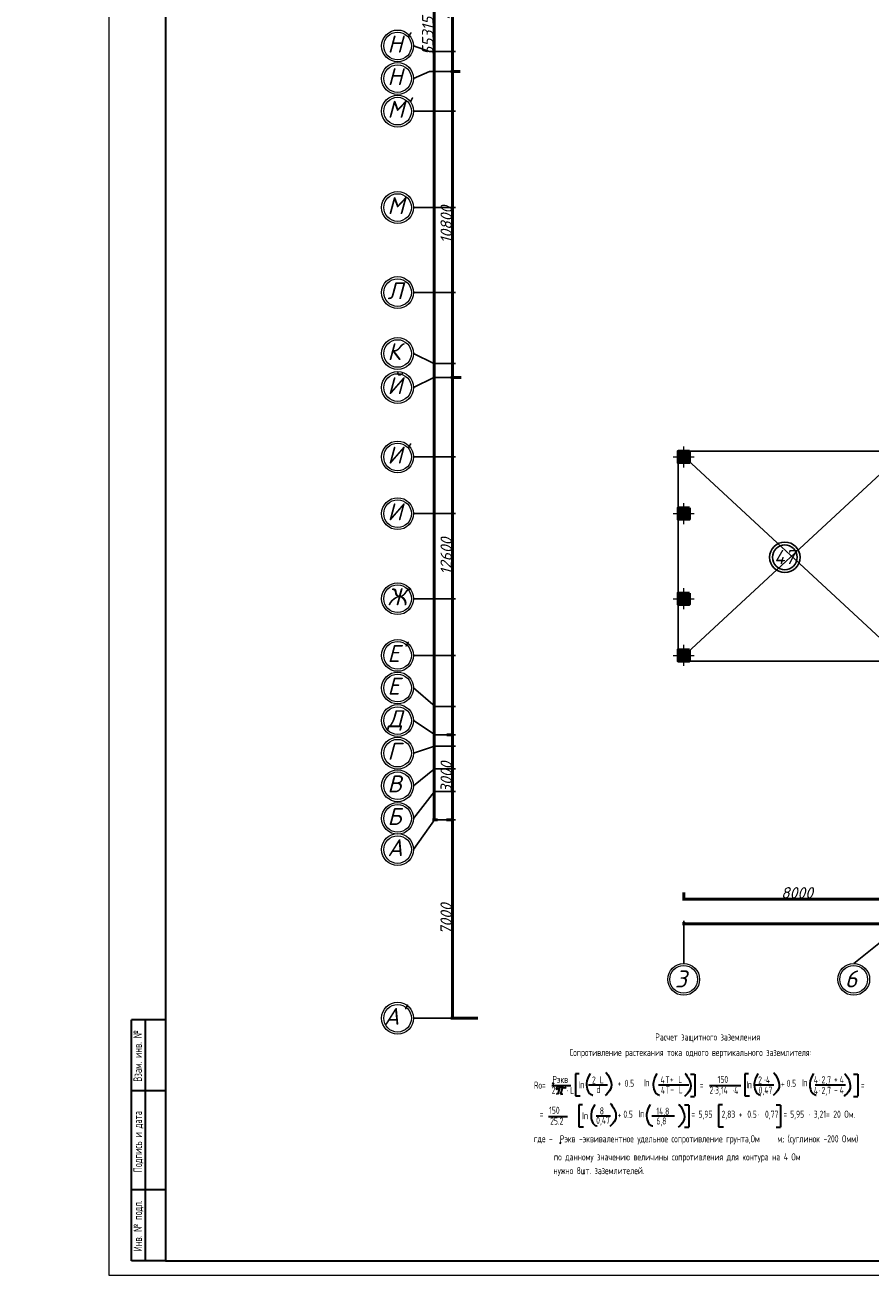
# Model space of a CAD drawing. Header units: millimetres. Extents: x 473009 to 2502882, y 456217 to 1153743.
# Tile 31 of 124: x 1278403 to 1308226, y 456769 to 500867. Entities that reach past the tile are written whole.
import ezdxf

# ---------------------------------------------------------------- set-up
doc = ezdxf.new("R2010")
doc.units = ezdxf.units.MM
doc.layers.add('kolonn', color=7, linetype='Continuous')
doc.layers.add('os', color=3, linetype='Continuous')
doc.layers.add('STR. Таблицы(Tables).0', color=7, linetype='Continuous', lineweight=20)
doc.layers.add('ЭМ', color=240, linetype='Continuous', lineweight=20)
doc.styles.add('SPDS', font='spds.shx', dxfattribs={"width": 0.8, "height": 250})
doc.styles.add('SPDS1', font='spds.shx', dxfattribs={"width": 0.8})
doc.styles.get("Standard").update_dxf_attribs({"font": 'isocpeui.ttf'})
doc.dimstyles.new('ISO-25', dxfattribs={"dimtxt": 400, "dimasz": 100, "dimexe": 50, "dimexo": 50, "dimgap": 20, "dimtad": 1, "dimdec": 0, "dimtxsty": 'Standard', "dimblk": 'ARCHTICK', "dimcen": 20, "dimclrd": 1, "dimclre": 1, "dimadec": 0, "dimazin": 0, "dimtfac": 1, "dimtdec": 0, "dimtmove": 0, "dimatfit": 3, "dimldrblk": 'ARCHTICK', "dimfxl": 1, "dimarcsym": 0})

# ---------------------------------------------------------------- blocks, each defined once
blk = doc.blocks.new('ghsdd')
at = {"ltscale": 50}
h = blk.add_hatch(color=256, dxfattribs=at)
h.paths.add_polyline_path([(0, 200), (-200, 200), (-200, 0), (0, 0)])
h.paths.add_polyline_path([(200, 0), (200, 200), (0, 200), (0, 0)])
h.paths.add_polyline_path([(0, 0), (-200, 0), (-200, -200), (0, -200)])
h.paths.add_polyline_path([(0, 0), (0, -200), (200, -200), (200, 0)])
at = {"lineweight": 0}
for p, q in [((0, -374), (0, 374)), ((-374, 0), (374, 0))]:
    blk.add_line(p, q, dxfattribs=at)
at = {"lineweight": 50, "ltscale": 50}
blk.add_lwpolyline([(200, 200), (200, -200), (-200, -200), (-200, 200), (200, 200)], dxfattribs=at)
blk = doc.blocks.new('1231234431252433')
at = {"layer": 'ЭМ', "color": 0, "lineweight": 30, "ltscale": 0.5}
for p, q in [((289242, 196022), (288042, 196022)), ((288042, 187522), (288042, 196022)), ((288542, 187522), (288542, 196022)), ((289242, 193522), (288042, 193522)), ((289242, 190022), (288042, 190022)), ((289242, 187522), (288042, 187522))]:
    blk.add_line(p, q, dxfattribs=at)
at = {"layer": 'ЭМ', "color": 0, "lineweight": 20, "ltscale": 0.5}
blk.add_lwpolyline([(287242, 187022), (413342, 187022), (413342, 269622), (287242, 269622)], close=True, dxfattribs=at)
at = {"layer": 'ЭМ', "color": 0, "lineweight": 30, "ltscale": 0.5}
blk.add_lwpolyline([(289242, 187522), (412842, 187522), (412842, 269122), (289242, 269122)], close=True, dxfattribs=at)
at = {"layer": 'ЭМ', "color": 0, "lineweight": 25, "ltscale": 100, "char_height": 300, "attachment_point": 2, "rotation": 90, "style": 'SPDS'}
for s, insert, width in [('Взам. инв. №', (288114, 194750), 3195.67), ('Подпись и дата', (288117, 191724), 4339.48), ('Инв. № подл.', (288117, 188754), 4141.5)]:
    blk.add_mtext(s, dxfattribs=dict(at, insert=insert, width=width))
blk = doc.blocks.new('_ArchTick')
at = {"color": 0, "linetype": 'ByBlock', "const_width": 0.15}
blk.add_lwpolyline([(-0.5, -0.5), (0.5, 0.5)], dxfattribs=at)
blk = doc.blocks.new('*D51')
at = {"color": 1, "lineweight": -2, "transparency": 16777216}
for p, q in [((138549, 27470), (138797, 27470)), ((138747, 24470), (138747, 27470)), ((138539, 24470), (138797, 24470))]:
    blk.add_line(p, q, dxfattribs=at)
at = {"layer": 'Defpoints', "color": 0, "lineweight": 50, "transparency": 16777216}
for p in [(138499, 27470), (138747, 27470), (138489, 24470)]:
    blk.add_point(p, dxfattribs=at)
at = {"color": 1, "lineweight": -2, "transparency": 16777216, "xscale": 100, "yscale": 100, "zscale": 100}
for p, rotation in [((138747, 27470), 90), ((138747, 24470), 270)]:
    blk.add_blockref('_ArchTick', p, dxfattribs=dict(at, rotation=rotation))
at = {"color": 0, "transparency": 16777216, "insert": (138527, 25970), "char_height": 400, "attachment_point": 5, "rotation": 90}
blk.add_mtext('3000', dxfattribs=at)
blk = doc.blocks.new('*D52')
at = {"color": 1, "lineweight": -2, "transparency": 16777216}
for p, q in [((139056, 40070), (138697, 40070)), ((138747, 27470), (138747, 40070)), ((138549, 27470), (138797, 27470))]:
    blk.add_line(p, q, dxfattribs=at)
at = {"layer": 'Defpoints', "color": 0, "lineweight": 50, "transparency": 16777216}
for p in [(138747, 40070), (139106, 40070), (138499, 27470)]:
    blk.add_point(p, dxfattribs=at)
at = {"color": 1, "lineweight": -2, "transparency": 16777216, "xscale": 100, "yscale": 100, "zscale": 100}
for p, rotation in [((138747, 40070), 90), ((138747, 27470), 270)]:
    blk.add_blockref('_ArchTick', p, dxfattribs=dict(at, rotation=rotation))
at = {"color": 0, "transparency": 16777216, "insert": (138527, 33770), "char_height": 400, "attachment_point": 5, "rotation": 90}
blk.add_mtext('12600', dxfattribs=at)
blk = doc.blocks.new('*D11')
at = {"color": 1, "lineweight": -2, "transparency": 16777216}
for p, q in [((139025, 50870), (138697, 50870)), ((138747, 40070), (138747, 50870)), ((139056, 40070), (138697, 40070))]:
    blk.add_line(p, q, dxfattribs=at)
at = {"layer": 'Defpoints', "color": 0, "lineweight": 50, "transparency": 16777216}
for p in [(138747, 50870), (139075, 50870), (139106, 40070)]:
    blk.add_point(p, dxfattribs=at)
at = {"color": 1, "lineweight": -2, "transparency": 16777216, "xscale": 100, "yscale": 100, "zscale": 100}
for p, rotation in [((138747, 50870), 90), ((138747, 40070), 270)]:
    blk.add_blockref('_ArchTick', p, dxfattribs=dict(at, rotation=rotation))
at = {"color": 0, "transparency": 16777216, "insert": (138527, 45470), "char_height": 400, "attachment_point": 5, "rotation": 90}
blk.add_mtext('10800', dxfattribs=at)
blk = doc.blocks.new('*D12')
at = {"color": 1, "lineweight": -2, "transparency": 16777216}
for p, q in [((139094, 55670), (138697, 55670)), ((138747, 50870), (138747, 55670)), ((139025, 50870), (138697, 50870))]:
    blk.add_line(p, q, dxfattribs=at)
at = {"layer": 'Defpoints', "color": 0, "lineweight": 50, "transparency": 16777216}
for p in [(138747, 55670), (139144, 55670), (139075, 50870)]:
    blk.add_point(p, dxfattribs=at)
at = {"color": 1, "lineweight": -2, "transparency": 16777216, "xscale": 100, "yscale": 100, "zscale": 100}
for p, rotation in [((138747, 55670), 90), ((138747, 50870), 270)]:
    blk.add_blockref('_ArchTick', p, dxfattribs=dict(at, rotation=rotation))
at = {"color": 0, "transparency": 16777216, "insert": (138527, 53270), "char_height": 400, "attachment_point": 5, "rotation": 90}
blk.add_mtext('4800', dxfattribs=at)
blk = doc.blocks.new('*D47')
at = {"color": 1, "lineweight": -2, "transparency": 16777216}
for p, q in [((138068, 79785), (138048, 79785)), ((138098, 79785), (138098, 24470)), ((138219, 24470), (138048, 24470))]:
    blk.add_line(p, q, dxfattribs=at)
at = {"layer": 'Defpoints', "color": 0, "lineweight": 50, "transparency": 16777216}
for p in [(138118, 79785), (138098, 24470), (138269, 24470)]:
    blk.add_point(p, dxfattribs=at)
at = {"color": 1, "lineweight": -2, "transparency": 16777216, "xscale": 100, "yscale": 100, "zscale": 100}
for p, rotation in [((138098, 79785), 90), ((138098, 24470), 270)]:
    blk.add_blockref('_ArchTick', p, dxfattribs=dict(at, rotation=rotation))
at = {"color": 0, "transparency": 16777216, "insert": (137878, 52128), "char_height": 400, "attachment_point": 5, "rotation": 90}
blk.add_mtext('55315', dxfattribs=at)
blk = doc.blocks.new('*D48')
at = {"color": 1, "lineweight": -2, "transparency": 16777216}
for p, q in [((146911, 21908), (146911, 21625)), ((146911, 21675), (154911, 21675)), ((154911, 21908), (154911, 21625))]:
    blk.add_line(p, q, dxfattribs=at)
at = {"layer": 'Defpoints', "color": 0, "lineweight": 50, "transparency": 16777216}
for p in [(146911, 21958), (154911, 21958), (154911, 21675)]:
    blk.add_point(p, dxfattribs=at)
at = {"color": 1, "lineweight": -2, "transparency": 16777216, "xscale": 100, "yscale": 100, "zscale": 100, "rotation": 180}
blk.add_blockref('_ArchTick', (146911, 21675), dxfattribs=at)
at = {"color": 1, "lineweight": -2, "transparency": 16777216, "xscale": 100, "yscale": 100, "zscale": 100}
blk.add_blockref('_ArchTick', (154911, 21675), dxfattribs=at)
at = {"color": 0, "transparency": 16777216, "insert": (150911, 21895), "char_height": 400, "attachment_point": 5}
blk.add_mtext('8000', dxfattribs=at)
blk = doc.blocks.new('*D23')
at = {"color": 1, "lineweight": -2, "transparency": 16777216}
for p, q in [((146911, 20853), (146911, 20750)), ((222511, 20800), (146911, 20800)), ((222511, 20853), (222511, 20750))]:
    blk.add_line(p, q, dxfattribs=at)
at = {"layer": 'Defpoints', "color": 0, "lineweight": 50, "transparency": 16777216}
for p in [(146911, 20903), (146911, 20800), (222511, 20903)]:
    blk.add_point(p, dxfattribs=at)
at = {"color": 1, "lineweight": -2, "transparency": 16777216, "xscale": 100, "yscale": 100, "zscale": 100, "rotation": 180}
blk.add_blockref('_ArchTick', (146911, 20800), dxfattribs=at)
at = {"color": 1, "lineweight": -2, "transparency": 16777216, "xscale": 100, "yscale": 100, "zscale": 100}
blk.add_blockref('_ArchTick', (222511, 20800), dxfattribs=at)
at = {"color": 0, "transparency": 16777216, "insert": (184711, 21023), "char_height": 400, "attachment_point": 5}
blk.add_mtext('75600', dxfattribs=at)
blk = doc.blocks.new('*D24')
at = {"color": 1, "lineweight": -2, "transparency": 16777216}
for p, q in [((138539, 24470), (138797, 24470)), ((138747, 24470), (138747, 17470)), ((139639, 17470), (138697, 17470))]:
    blk.add_line(p, q, dxfattribs=at)
at = {"layer": 'Defpoints', "color": 0, "lineweight": 50, "transparency": 16777216}
for p in [(138489, 24470), (138747, 17470), (139689, 17470)]:
    blk.add_point(p, dxfattribs=at)
at = {"color": 1, "lineweight": -2, "transparency": 16777216, "xscale": 100, "yscale": 100, "zscale": 100}
for p, rotation in [((138747, 24470), 90), ((138747, 17470), 270)]:
    blk.add_blockref('_ArchTick', p, dxfattribs=dict(at, rotation=rotation))
at = {"color": 0, "transparency": 16777216, "insert": (138525, 20970), "char_height": 400, "attachment_point": 5, "rotation": 90}
blk.add_mtext('7000', dxfattribs=at)
blk = doc.blocks.new('312453246243562654123')
at = {"layer": 'os', "color": 0}
for p, q in [((138861, 51570.4), (137941, 51570.4)), ((138861, 50870.4), (137941, 50870.4)), ((138861, 49470.4), (137375.1, 49470.4)), ((138861, 46070.4), (137375.1, 46070.4)), ((138861, 43070.4), (137375.1, 43070.4)), ((138861, 40570.4), (138095.8, 40570.4)), ((138861, 40070.4), (138095.8, 40070.4)), ((138861, 37270.4), (137375.1, 37270.4)), ((138861, 35270.4), (137375.1, 35270.4)), ((138861, 32270.4), (137375.1, 32270.4)), ((138861, 30270.4), (137375.1, 30270.4)), ((138861, 28470.4), (138137.8, 28470.4)), ((138861, 27470.4), (138137.8, 27470.4)), ((138861, 27070.4), (138118, 27070.4)), ((138861, 26270.4), (138118, 26270.4)), ((138861, 25470.4), (138118, 25470.4)), ((138861, 24470.4), (138118, 24470.4)), ((146910.9, 20902.9), (146910.9, 19402.9)), ((138861, 17470.4), (137375.1, 17470.4))]:
    blk.add_line(p, q, dxfattribs=at)
for points in [[(137941, 51570.4), (137375.1, 51770.4)], [(137375.1, 50620.4), (137941, 50870.4)], [(138095.8, 40570.4), (137375.1, 40920.4)], [(137375.1, 39720.4), (138095.8, 40070.4)], [(137375.1, 29120.4), (138137.8, 28470.4)], [(138137.8, 27470.4), (137375.1, 27970.4)], [(138118, 27070.4), (137375.1, 26820.4)], [(137375.1, 25670.4), (138118, 26270.4)], [(138118, 25470.4), (137375.1, 24520.4)], [(137375.1, 23420.4), (138118, 24470.4)], [(152910.9, 19402.9), (153910.9, 20200.4)]]:
    blk.add_lwpolyline(points, dxfattribs=at)
at = {"layer": 'os', "color": 0, "lineweight": 0}
for centre, radius in [((136812.6, 51770.4), 562.5), ((136812.6, 51770.4), 487.5), ((136812.6, 50620.4), 562.5), ((136812.6, 50620.4), 487.5), ((136812.6, 49470.4), 562.5), ((136812.6, 49470.4), 487.5), ((136812.6, 46070.4), 562.5), ((136812.6, 46070.4), 487.5), ((136812.6, 43070.4), 562.5), ((136812.6, 43070.4), 487.5), ((136812.6, 40920.4), 562.5), ((136812.6, 40920.4), 487.5), ((136812.6, 39720.4), 562.5), ((136812.6, 39720.4), 487.5), ((136812.6, 37270.4), 562.5), ((136812.6, 37270.4), 487.5), ((136812.6, 35270.4), 562.5), ((136812.6, 35270.4), 487.5), ((136812.6, 32270.4), 562.5), ((136812.6, 32270.4), 487.5), ((136812.6, 30270.4), 562.5), ((136812.6, 30270.4), 487.5), ((136812.6, 29120.4), 562.5), ((136812.6, 29120.4), 487.5), ((136812.6, 27970.4), 562.5), ((136812.6, 27970.4), 487.5), ((136812.6, 26820.4), 562.5), ((136812.6, 26820.4), 487.5), ((136812.6, 25670.4), 562.5), ((136812.6, 25670.4), 487.5), ((136812.6, 24520.4), 562.5), ((136812.6, 24520.4), 487.5), ((136812.6, 23420.4), 562.5), ((136812.6, 23420.4), 487.5), ((146910.9, 18840.4), 562.5), ((146910.9, 18840.4), 487.5), ((152910.9, 18840.4), 562.5), ((152910.9, 18840.4), 487.5), ((136812.6, 17470.4), 562.5), ((136812.6, 17470.4), 487.5)]:
    blk.add_circle(centre, radius, dxfattribs=at)
at = {"ltscale": 50}
for s, p in [("Н'", (136454.5, 51536.8)), ('Н', (136454.5, 50386.8)), ("М'", (136454.5, 49236.8)), ('М', (136454.5, 45836.8)), ('Л', (136454.5, 42836.8)), ('К', (136454.5, 40686.8)), ('Й', (136454.5, 39486.8)), ("И'", (136454.5, 37036.8)), ('И', (136454.5, 35036.8)), ('Ж', (136454.5, 32036.8)), ("Е'", (136454.5, 30036.8)), ('Е', (136454.5, 28886.8)), ('Д', (136454.5, 27736.8)), ('Г', (136454.5, 26586.8)), ('В', (136454.5, 25436.8)), ('Б', (136454.5, 24286.8)), ('A', (136454.5, 23186.8)), ('3', (146598.4, 18556.8)), ('6', (152598.4, 18556.8)), ("A'", (136332.7, 17236.8))]:
    blk.add_text(s, height=600, dxfattribs=at).set_placement(p)
for base, p1, p2, picture, middle in [((138098.1, 24470.4), (138118, 79785.4), (138269.5, 24470.4), '*D47', (137878.1, 52127.9)), ((138747.3, 27470.4), (138489.5, 24470.4), (138499.4, 27470.4), '*D51', (138527.3, 25970.4))]:
    dim = blk.add_linear_dim(base=base, p1=p1, p2=p2, angle=90, dimstyle='ISO-25')
    dim.commit()
    dim.dimension.update_dxf_attribs({"geometry": picture, "text_midpoint": middle})
for base, p1, p2, picture, middle in [((138747.3, 55670.4), (139074.9, 50870.4), (139144.3, 55670.4), '*D12', (138527.3, 53270.4)), ((138747.3, 50870.4), (139105.8, 40070.4), (139074.9, 50870.4), '*D11', (138527.3, 45470.4)), ((138747.3, 40070.4), (138499.4, 27470.4), (139105.8, 40070.4), '*D52', (138527.3, 33770.4)), ((138747.3, 17470.4), (138489.5, 24470.4), (139688.5, 17470.4), '*D24', (138524.7, 20970.4))]:
    dim = blk.add_linear_dim(base=base, p1=p1, p2=p2, angle=90, dimstyle='ISO-25', override={"dimtmove": 1})
    dim.commit()
    dim.dimension.update_dxf_attribs({"geometry": picture, "text_midpoint": middle})
for base, p1, p2, picture, middle in [((154910.9, 21675.1), (146910.9, 21958.3), (154910.9, 21958.3), '*D48', (150910.9, 21895.1)), ((146910.9, 20800.4), (222510.9, 20902.9), (146910.9, 20902.9), '*D23', (184710.9, 21023))]:
    dim = blk.add_linear_dim(base=base, p1=p1, p2=p2, dimstyle='ISO-25')
    dim.commit()
    dim.dimension.update_dxf_attribs({"geometry": picture, "text_midpoint": middle})

msp = doc.modelspace()

# ---------------------------------------------------------------- linework, layer by layer
at = {"color": 1}
for p, q in [((1301450.8, 478428.2), (1309450.8, 485828.2)), ((1309450.8, 478428.2), (1301450.8, 485828.2))]:
    msp.add_line(p, q, dxfattribs=at)
msp.add_lwpolyline([(1309450.8, 485828.2), (1301450.8, 485828.2), (1301450.8, 478428.2), (1309450.8, 478428.2)], dxfattribs=at)
for radius in [537, 437]:
    msp.add_circle((1305219.6, 482088.5), radius, dxfattribs=at)
at = {"layer": 'STR. Таблицы(Tables).0', "color": 7, "lineweight": 30, "ltscale": 50}
for p, q in [((1297054.7, 463544.1), (1297020.7, 463488.9)), ((1297960.4, 463867.2), (1297828.4, 463867.2)), ((1297828.4, 463867.2), (1297828.4, 463084.4)), ((1298295.3, 463474.8), (1298965.4, 463474.8)), ((1300758.9, 463474.8), (1301429, 463474.8)), ((1301429.3, 463472.1), (1301832.8, 463472.1)), ((1301887.5, 463858.4), (1302037, 463858.4)), ((1302039.5, 463855.3), (1302039.5, 463072.5)), ((1303935.6, 463867.2), (1303803.6, 463867.2)), ((1303803.6, 463867.2), (1303803.6, 463084.4)), ((1304159.5, 463474.8), (1304829.5, 463474.8)), ((1306285.8, 463474.8), (1306955.8, 463474.8)), ((1306956.2, 463472.1), (1307359.7, 463472.1)), ((1307648.8, 463858.1), (1307798.3, 463858.1)), ((1307800.7, 463855), (1307800.7, 463072.2)), ((1296994.7, 463453.7), (1297664.8, 463453.7)), ((1297163.3, 463371.9), (1297203.7, 463418.7)), ((1297184.5, 463306), (1297163.3, 463371.9)), ((1297210.1, 463146.5), (1297165.4, 463159.3)), ((1297235.6, 463344.3), (1297184.5, 463306)), ((1297203.7, 463418.7), (1297459, 463369.8)), ((1297271.8, 463371.9), (1297210.1, 463146.5)), ((1297359, 463361.3), (1297301.6, 463146.5)), ((1297301.6, 463146.5), (1297382.4, 463165.7)), ((1297459, 463369.8), (1297505.8, 463391.1)), ((1297828.4, 463084.4), (1297998.7, 463084.4)), ((1301887.5, 463069.4), (1302037, 463069.4)), ((1302563.7, 463453.7), (1303233.7, 463453.7)), ((1303229.9, 463453.5), (1303661.7, 463453.5)), ((1303803.6, 463084.4), (1303973.9, 463084.4)), ((1307648.8, 463069.2), (1307798.3, 463069.2)), ((1298076.2, 462777.1), (1297944.2, 462777.1)), ((1297944.2, 462777.1), (1297944.2, 461994.3)), ((1301678.6, 462768.2), (1301828.1, 462768.2)), ((1301830.5, 462765.1), (1301830.5, 461982.4)), ((1303014.1, 462777.1), (1302882.1, 462777.1)), ((1302882.1, 462777.1), (1302882.1, 461994.3)), ((1304915.3, 462768.2), (1305064.8, 462768.2)), ((1305067.2, 462765.1), (1305067.2, 461982.4)), ((1296879.7, 462363.5), (1297549.7, 462363.5)), ((1298559.5, 462384.7), (1299067.6, 462384.7)), ((1300523.8, 462384.7), (1301328.8, 462384.7)), ((1297944.2, 461994.3), (1298114.5, 461994.3)), ((1301678.6, 461979.3), (1301828.1, 461979.3)), ((1302882.1, 461994.3), (1303052.4, 461994.3)), ((1304915.3, 461979.3), (1305064.8, 461979.3)), ((1297318.4, 461447.6), (1297284.4, 461392.3))]:
    msp.add_line(p, q, dxfattribs=at)
for points in [[(1298894.4, 463911.1), (1298924.9, 463914.6), (1299234.5, 463426.7), (1299030.5, 463238.7), (1298883.3, 463103.2)], [(1304815.2, 463911.1), (1304845.7, 463914.6), (1305155.3, 463426.7), (1304951.3, 463238.7), (1304804.1, 463103.2)], [(1301690.7, 463877.8), (1301721.2, 463881.3), (1302030.8, 463393.4), (1301826.8, 463205.4), (1301679.6, 463069.9)], [(1307322.3, 463877.8), (1307352.9, 463881.3), (1307662.5, 463393.4), (1307458.4, 463205.4), (1307311.3, 463069.9)], [(1299053.2, 462821), (1299083.8, 462824.4), (1299393.4, 462336.6), (1299189.3, 462148.6), (1299042.2, 462013)], [(1301470.1, 462787.7), (1301500.7, 462791.1), (1301810.3, 462303.3), (1301606.2, 462115.3), (1301459, 461979.7)]]:
    msp.add_open_spline(points, degree=3, knots=[52.1637977, 52.1637977, 52.1637977, 52.1637977, 279.8916143, 868.9625953, 868.9625953, 868.9625953, 868.9625953], dxfattribs=at)
at = {"layer": 'STR. Таблицы(Tables).0', "color": 7, "lineweight": 30, "ltscale": 50, "end_tangent": (0.9504705, 0.3108149)}
for points in [[(1298350.3, 463875.1), (1298220.7, 463526.6), (1298421, 463119.3), (1298442.2, 463117)], [(1300704.7, 463875.1), (1300575.1, 463526.6), (1300775.4, 463119.3), (1300796.6, 463117)], [(1304271.1, 463875.1), (1304141.5, 463526.6), (1304341.8, 463119.3), (1304363, 463117)], [(1306231.6, 463875.1), (1306102, 463526.6), (1306302.2, 463119.3), (1306323.4, 463117)], [(1298509.2, 462784.9), (1298379.6, 462436.5), (1298579.8, 462029.2), (1298601, 462026.8)], [(1300469.6, 462784.9), (1300340, 462436.5), (1300540.3, 462029.2), (1300561.5, 462026.8)]]:
    msp.add_spline(points, degree=3, dxfattribs=at)

# ---------------------------------------------------------------- block references
at = {"lineweight": 50}
msp.add_blockref('1231234431252433', (994115.6, 269747), dxfattribs=at)
at = {"color": 1, "lineweight": 50}
msp.add_blockref('312453246243562654123', (1154739.9, 448357.8), dxfattribs=at)
at = {"layer": 'kolonn'}
for p in [(1301650.8, 485628.2), (1301650.8, 483628.2), (1301650.8, 480628.2), (1301650.8, 478628.2)]:
    msp.add_blockref('ghsdd', p, dxfattribs=at)

# ---------------------------------------------------------------- texts
at = {"color": 1}
msp.add_text('47', height=500, dxfattribs=at).set_placement((1304840.1, 481849))
at = {"color": 7, "ltscale": 2, "insert": (513015.9, 476034.8), "char_height": 250, "width": 17719.705, "attachment_point": 4, "line_spacing_factor": 1.44, "style": 'SPDS1'}
msp.add_mtext('\\pi7954.85267;{\\L\\C256;Общие данные\\P\\pi0;\\l    1.Настоящий проект электроосвещения и электрооборудования здания выполнен на основании следующих исходных данных разделов: АР, ОВ, ОС, ТХ. \\PВРУ-1- Ру =116,2кВт; \\P             Рр =98,7кВт.\\P    2.Проектом предусмотрено рабочее (общее, местное) ремонтное и аварийное освещение.\\P    3.Общее рабочее освещение предусматривается стационарными светодиодными светильниками. Выбор типа светильников производился в соответствии с назначением помещений, характеристикой среды и требованиями архитектурного оформления.\\P   4.Освещенность помещений принята согласно нормам и правилам КМК2.01.05-98.\\P   5.Управление рабочим освещением осуществляется выключателями, установленными по месту в помещениях .\\P   6.Аварийное освещение предусматривается по линиям проходов и выходов из здания. Светильники аварийного освещения выделяются из числа светильников общего рабочего освещения и питаются от сети аварийного освещения.\\P   7.Включение светильников общего и аварийного освещения раздельное.\\P  8.Групповая осветительная сеть выполняется кабелем марки ВВГнг-0,66  в ПВХ гофротрубе за подвесным потолком, в плитах перекрытий.   \\P     9.Силовыми электроприемниками являются  технологическое,  сантехническое оборудование. Номинальная мощность установленных электроприемников принята в соответствии с заданиями технологической, вентиляционной частей проекта. \\PРасчетная мощность силовых электроприемников определена методом коэффициентов спроса по характерным группам электроприемников (на основании рекомендаций КМК). . Отключение общей вентиляции при пожаре осуществляется поступлением сигнала на магнитный пускатель "МП".\\P     10.Силовая распределительная сеть выполняется кабелем ВВГнг, проложенная за подвесным потолком в ПВХ гофротрубе и скрыто в ПВХ трубе под слоем штукатурки. \\P     11.Силовые распределительные пункты приняты с автоматическими выключателями на отходящих линиях. Щиты принять навесными. В качестве главного распределительного щита принята панель ПР. Магистральные сети выполняются кабелем марки ВВГнг, проложенные в гофрированных трубах ПВХ, на скобах.\\P    12.Для защиты от поражения электрическим током предусматривается следующие виды заземления :\\P     Заземление всех корпусов электроприемников выполняется в однофазной сети третьим  заземляющим проводом,в трехфазной-пятым заземляющим проводом.\\PВ проекте принята система заземления TN-S. Ввод в здание должен быть предусмотрен пятижильным кабелем. Пятая жила соединяется с заземленной нейтралью источника.\\P    13. Опасные зоны на объекте отсутствуют\\C5;.\\P    }14. {\\C256;Монтаж выполнить в соответствии с ПУЭ и КМК3.05.06-97.}', dxfattribs=at)
at = {"layer": 'STR. Таблицы(Tables).0', "color": 7, "lineweight": 30, "ltscale": 50, "style": 'SPDS', "width": 0.8}
for s, p in [('Расчет защитного заземления ', (1300647.3, 465040.5)), ('Сопротивление растекания тока одного вертикального заземлителя:', (1297621.7, 464495.7)), ('Rо=', (1296363.8, 463342.1)), ('Рэкв', (1297015.5, 463544.8)), ('I', (1297952.1, 463353.4)), ('п', (1297994.2, 463354.3)), ('2', (1298415, 463523.6)), ('L', (1298689.4, 463532.5)), ('+ 0.5', (1299311.2, 463405.6)), ('I', (1300253.1, 463424.6)), ('п', (1300295.2, 463425.5)), ('4', (1300831.2, 463523.6)), ('T', (1300998.9, 463532.5)), ('+', (1301164.3, 463555.5)), ('L', (1301459, 463542.5)), ('=', (1302216.7, 463342.1)), ('150', (1302847.1, 463544.8)), ('I', (1303861.9, 463353.4)), ('п', (1303904, 463354.3)), ('2', (1304279.2, 463523.6)), ('.', (1304492.1, 463623.5)), ('4', (1304553.5, 463532.5)), ('+ ', (1305081.7, 463388)), (' 0.5', (1305161, 463405.6)), ('I', (1305829.8, 463424.6)), ('п', (1305871.8, 463425.5)), ('4', (1306242.3, 463523.6)), ('.', (1306404.2, 463623.5)), ('2,7', (1306514.8, 463532.5)), ('+', (1306955.8, 463555.5)), ('4', (1307155.5, 463542.5)), ('=', (1307902.6, 463341.9)), ('2', (1296991.5, 463164.3)), ('.', (1297517.6, 463251.2)), ('L', (1297645.6, 463153.4)), ('d', (1298569.2, 463191.1)), ('4', (1300844.5, 463160.7)), ('T', (1301012.2, 463169.5)), ('-', (1301177.6, 463192.5)), ('L', (1301472.3, 463179.5)), ('2', (1302560.5, 463164.3)), ('.', (1302708.9, 463251.2)), ('3,14', (1302757.7, 463162.1)), ('.', (1303370.2, 463251.2)), ('4', (1303432.9, 463153.4)), ('0,47', (1304295.7, 463168.2)), ('4', (1306242.3, 463149.2)), ('.', (1306404.2, 463249.1)), ('2,7', (1306514.8, 463158)), ('-', (1306955.8, 463181)), ('4', (1307155.5, 463168)), ('150', (1296900.4, 462454.7)), ('8', (1298689.2, 462433.5)), ('14,8', (1300685, 462420.1)), ('=', (1296568.2, 462319.5)), ('25.2', (1296938, 462074.1)), ('Iп', (1298061.9, 462263.3)), ('0,47', (1298560.9, 462101)), ('+ ', (1299319.8, 462297.9)), (' 0.5', (1299399.1, 462315.5)), ('I', (1300067.9, 462334.5)), ('п', (1300109.9, 462335.4)), ('6,8', (1300685, 462077.4)), ('=', (1301922.2, 462319.5)), ('5,95', (1302170.9, 462315.5)), ('2,83 +', (1302985.3, 462315.5)), (' 0.5', (1303771.9, 462315.5)), ('.', (1304274.5, 462402)), (' 0,77', (1304396.1, 462315.5)), ('=', (1305171.2, 462319.5)), ('5,95', (1305407.2, 462315.5)), ('.', (1306051.7, 462402)), (' 3,21= 20 Ом.', (1306117, 462315.5)), ('м; (суглинок -200 Омм)', (1304954.1, 461448.3)), ('где - ', (1296363.8, 461455.2)), ('Рэкв -эквивалентное удельное сопротивление грунта,Ом ', (1297279.1, 461448.3)), ('по данному значению величины сопротивления для контура на 4 Ом', (1297070.4, 460809.5)), ('нужно 8шт. заземлителей.', (1297051.8, 460325.9))]:
    msp.add_text(s, height=250, dxfattribs=at).set_placement(p)

doc.saveas('drawing.dxf')
